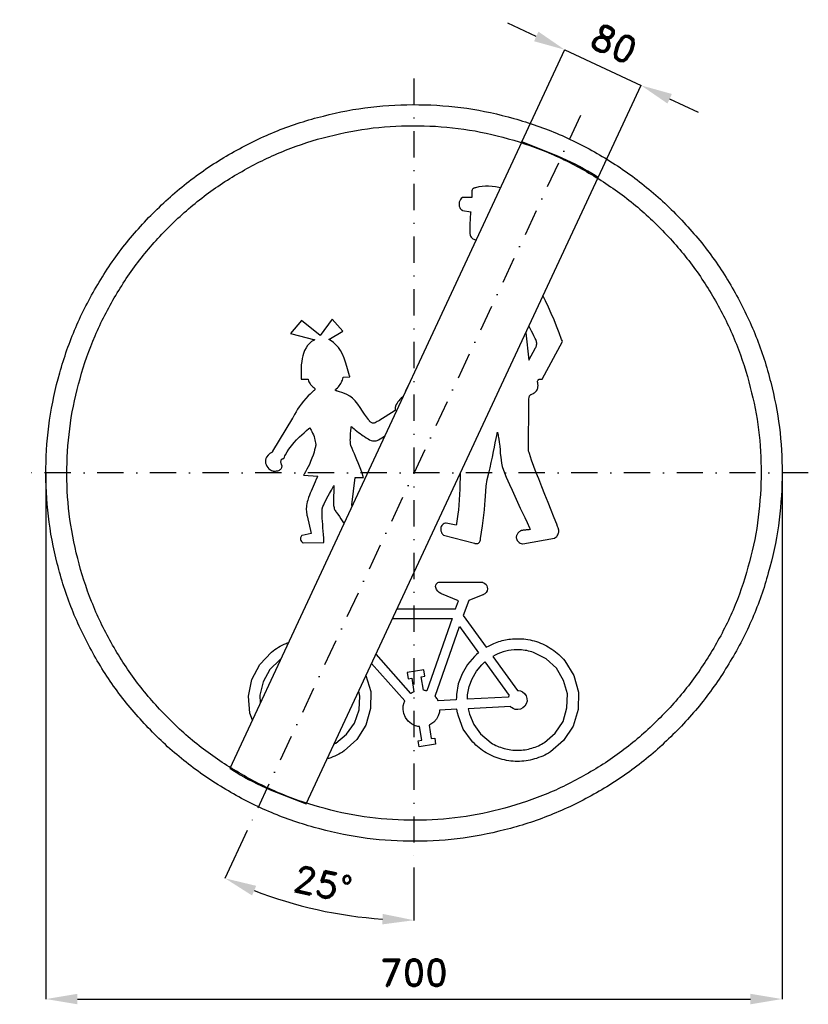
# Model space of a CAD drawing. Header units: millimetres. Extents: x -375 to 375, y -505 to 431.
import ezdxf

# ---------------------------------------------------------------- set-up
doc = ezdxf.new("R2010")
doc.units = ezdxf.units.MM
doc.header["$LTSCALE"] = 5
doc.linetypes.add('ČERCHOVANÁX2', pattern=[2, 1, -0.5, 0, -0.5])
doc.layers.add('Kóty', color=2, linetype='Continuous')
doc.layers.add('Značka', color=7, linetype='Continuous')
doc.styles.get("Standard").update_dxf_attribs({"font": 'romand.shx', "height": 25})
doc.dimstyles.get("Standard").update_dxf_attribs({"dimtxt": 25, "dimasz": 30, "dimexe": 0.18, "dimexo": 0.0625, "dimgap": 12.5, "dimtad": 1, "dimdec": 0, "dimzin": 0, "dimdsep": 46, "dimtxsty": 'Standard', "dimcen": 0.09, "dimadec": 0, "dimazin": 0, "dimtfac": 1, "dimtdec": 0, "dimtofl": 0, "dimtmove": 0, "dimatfit": 3, "dimfxl": 1, "dimtolj": 1, "dimtzin": 0, "dimarcsym": 0})

# ---------------------------------------------------------------- blocks, each defined once
blk = doc.blocks.new('*D2')
at = {"layer": 'Defpoints', "color": 0, "transparency": 16777216}
for p in [(-350.05, 0), (350, -4.58), (350, -500.03)]:
    blk.add_point(p, dxfattribs=at)
at = {"layer": 'Kóty', "color": 0, "lineweight": -2, "transparency": 16777216}
for p, q in [((-350.05, -0.06), (-350.05, -500.21)), ((350, -4.64), (350, -500.21)), ((-320.05, -500.03), (320, -500.03))]:
    blk.add_line(p, q, dxfattribs=at)
at = {"layer": 'Kóty', "color": 0, "transparency": 16777216}
for points in [[(-320.05, -495.03), (-320.05, -505.03), (-350.05, -500.03)], [(320, -495.03), (320, -505.03), (350, -500.03)]]:
    blk.add_solid(points, dxfattribs=at)
at = {"layer": 'Kóty', "color": 0, "transparency": 16777216, "insert": (-0.03, -475.03), "char_height": 25, "attachment_point": 5}
blk.add_mtext('\\A1;700', dxfattribs=at)
blk = doc.blocks.new('*D3')
at = {"layer": 'Defpoints', "color": 0, "transparency": 16777216}
for p in [(215.95, 368.33), (102.6, 314.6), (175.1, 280.77)]:
    blk.add_point(p, dxfattribs=at)
at = {"layer": 'Kóty', "color": 0, "lineweight": -2, "transparency": 16777216}
for p, q in [((116.27, 414.84), (89.08, 427.53)), ((102.63, 314.66), (143.53, 402.32)), ((175.13, 280.83), (216.03, 368.5)), ((243.14, 355.65), (270.32, 342.96))]:
    blk.add_line(p, q, dxfattribs=at)
at = {"layer": 'Kóty', "color": 0, "transparency": 16777216}
for points in [[(118.38, 419.37), (114.15, 410.31), (143.45, 402.16)], [(245.25, 360.18), (241.02, 351.12), (215.95, 368.33)]]:
    blk.add_solid(points, dxfattribs=at)
at = {"layer": 'Kóty', "color": 0, "transparency": 16777216, "insert": (190.27, 407.9), "char_height": 25, "attachment_point": 5, "rotation": 334.98787}
blk.add_mtext('\\A1;80', dxfattribs=at)
blk = doc.blocks.new('*D4')
at = {"layer": 'Defpoints', "color": 0, "transparency": 16777216}
for p in [(0, 375), (158.48, 339.87), (-158.48, -339.87), (0, -375), (-121.93, -407.27)]:
    blk.add_point(p, dxfattribs=at)
at = {"layer": 'Kóty', "color": 0, "lineweight": -2, "transparency": 16777216}
for p, q in [((-158.51, -339.92), (-179.74, -385.46)), ((0, -375.06), (0, -425.31))]:
    blk.add_line(p, q, dxfattribs=at)
blk.add_arc((0, 0), 425.13, 249.04403, 265.95597, dxfattribs=at)
at = {"layer": 'Kóty', "color": 0, "transparency": 16777216}
for points in [[(-154, -401.61), (-150.1, -392.41), (-179.67, -385.3)], [(-29.8, -419.07), (-30.16, -429.07), (0, -425.13)]]:
    blk.add_solid(points, dxfattribs=at)
at = {"layer": 'Kóty', "color": 0, "transparency": 16777216, "insert": (-86.6, -390.64), "char_height": 25, "attachment_point": 5, "rotation": 347.5}
blk.add_mtext('\\A1;25°', dxfattribs=at)

msp = doc.modelspace()

# ---------------------------------------------------------------- linework, layer by layer
at = {"layer": 'Kóty'}
msp.add_lwpolyline([(143.45, 402.16), (215.95, 368.33)], dxfattribs=at)
at = {"layer": 'Značka', "color": 6, "linetype": 'ČERCHOVANÁX2', "lineweight": 25, "ltscale": 5}
for p, q in [((0, 375), (0, -375)), ((158.48, 339.87), (-158.48, -339.87)), ((375, 0), (-375, 0))]:
    msp.add_line(p, q, dxfattribs=at)
at = {"layer": 'Značka', "color": 5}
for points in [[(350, 0), (350, -2.29), (350, -4.58, -0.032166), (346.5, -50.21, -0.035727), (336.9, -95, -0.036668), (321.8, -138.26, -0.034749), (300.8, -178.95, -0.034042), (275, -216.77, -0.034442), (244.2, -250.71, -0.034555), (209.5, -280.56, -0.034426), (171, -305.37, -0.034386), (129.7, -325.22, -0.034417), (86.2, -339.23, -0.034423), (41.2, -347.72, -0.034416), (-4.6, -349.97, -0.034417), (-50.2, -346.53, -0.034417), (-95, -336.86, -0.034422), (-138.2, -321.72, -0.034426), (-179, -300.79, -0.03442), (-216.8, -274.98, -0.034413), (-250.7, -244.23, -0.034403), (-280.6, -209.5, -0.034421), (-305.4, -171.02, -0.034408), (-325.2, -129.75, -0.034417), (-339.2, -86.15, -0.034422), (-347.7, -41.16, -0.034424), (-350, 4.58, -0.034419), (-346.5, 50.24, -0.034407), (-336.9, 95, -0.034408), (-321.7, 138.22, -0.034422), (-300.8, 178.95, -0.034412), (-275, 216.78, -0.034416), (-244.2, 250.71, -0.034411), (-209.5, 280.56, -0.03441), (-171, 305.37, -0.034413), (-129.8, 325.22, -0.034413), (-86.2, 339.23, -0.034418), (-41.2, 347.72, -0.034415), (4.6, 349.97, -0.034418), (50.2, 346.53, -0.034418), (95, 336.86, -0.034414), (138.2, 321.71, -0.034412), (179, 300.79, -0.034421), (216.8, 274.98, -0.034399), (250.7, 244.23, -0.034428), (280.6, 209.5, -0.034495), (305.4, 171.02, -0.034408), (325.2, 129.76, -0.034092), (339.2, 86.15, -0.032807), (347.5, 43.38, -0.034276), (350, 0)], [(330, 0), (330, -2.16), (330, -4.32, -0.032168), (326.7, -47.34, -0.035741), (317.6, -89.57, -0.03666), (303.4, -130.36, -0.034769), (283.6, -168.73, -0.034042), (259.3, -204.39, -0.034451), (230.3, -236.38, -0.034559), (197.5, -264.53, -0.034429), (161.2, -287.92, -0.034392), (122.3, -306.64, -0.034413), (81.2, -319.85, -0.034423), (38.8, -327.85, -0.034417), (-4.3, -329.97, -0.034415), (-47.4, -326.73, -0.034418), (-89.6, -317.61, -0.034421), (-130.3, -303.33, -0.034415), (-168.7, -283.6, -0.034423), (-204.4, -259.27, -0.034424), (-236.4, -230.27, -0.034421), (-264.5, -197.53, -0.034409), (-287.9, -161.25, -0.034412), (-306.6, -122.34, -0.034389), (-319.8, -81.23, -0.034393), (-327.9, -38.8, -0.034449), (-330, 4.32, -0.03444), (-326.7, 47.37, -0.03441), (-317.6, 89.58, -0.034427), (-303.3, 130.32, -0.034404), (-283.6, 168.73, -0.034412), (-259.3, 204.39, -0.034409), (-230.3, 236.38, -0.034409), (-197.5, 264.53, -0.034411), (-161.2, 287.92, -0.034421), (-122.3, 306.64, -0.034411), (-81.2, 319.85, -0.034423), (-38.8, 327.85, -0.034418), (4.3, 329.97, -0.034417), (47.4, 326.73, -0.034418), (89.6, 317.61, -0.034411), (130.3, 303.33, -0.03442), (168.7, 283.6, -0.034412), (204.4, 259.27, -0.034393), (236.4, 230.27, -0.034412), (264.5, 197.53, -0.03449), (287.9, 161.25, -0.034432), (306.6, 122.35, -0.034062), (319.8, 81.23, -0.032789), (327.7, 40.9, -0.034256), (330, 0)], [(175.1, 280.77), (172.2, 282.63), (169.2, 284.46, 0.036005), (136.7, 301.07), (102.6, 314.6), (-175.1, -280.78), (-172.2, -282.63), (-169.2, -284.46, 0.036004), (-136.7, -301.08), (-102.6, -314.6), (175.1, 280.77)], [(82.27, 271.02), (80.6, 271.44), (77.6, 271.98), (74.2, 272.36), (70.8, 272.5, 0.015202), (67.9, 272.44), (64.9, 272.21), (61.7, 271.77), (58.4, 271.1), (57.8, 270.95), (57.3, 270.8), (57.2, 270.79), (57.2, 270.78), (57.1, 270.75), (57, 270.72), (56.8, 270.61), (56.6, 270.47), (56.2, 270.23), (56, 269.94), (55.7, 269.58), (55.4, 269.18), (55.3, 268.8), (55.1, 268.41), (55.1, 267.93), (55, 267.45), (55.1, 267.35), (55.1, 267.26), (54.9, 261.87), (46.5, 261.93), (46.3, 261.82), (46.1, 261.69), (45, 260.87), (44.1, 259.8), (43.5, 258.69), (43.1, 257.48), (42.9, 256.07), (42.9, 254.65), (43.1, 253.46), (43.5, 252.31), (43.9, 251.45), (44.5, 250.68), (44.8, 250.4), (45, 250.15), (45.4, 249.9), (45.8, 249.7), (45.9, 249.63), (46.1, 249.57), (53.9, 248.28), (53.9, 247.99), (53.8, 247.71), (53.7, 245.69), (53.5, 243.67), (53.4, 241.74), (53.3, 239.82), (53.2, 237.89), (53.1, 235.97), (53.1, 234.43), (53, 232.89), (53, 230.97), (53, 229.04), (53.1, 227.43), (53.5, 225.86), (53.8, 225), (54.3, 224.21), (54.8, 223.63), (55.3, 223.13), (56, 222.62), (56.8, 222.2), (57.6, 221.85), (58.4, 221.56), (59.1, 221.34)], [(-81.1, 126.75), (-67.8, 134.7), (-77.7, 146.07), (-89.1, 130.6), (-106.9, 144.96), (-117.5, 132.43), (-94.3, 126.55), (-94.7, 126.39), (-95, 126.22), (-97.4, 124.86), (-99.5, 123.09), (-101.2, 121.11), (-102.7, 118.88), (-104, 116.3), (-105, 113.59), (-105.7, 111.15), (-106.3, 108.67), (-106.8, 105.77), (-107.2, 102.85), (-107.2, 102.31), (-107.3, 101.76), (-107.3, 89.25), (-100.6, 89.16), (-100.6, 88.98), (-100.6, 88.8), (-100.3, 87.66), (-99.9, 86.56), (-99.4, 85.67), (-98.9, 84.83), (-98.4, 84.08), (-97.8, 83.38), (-97.3, 82.86), (-96.8, 82.36), (-96.1, 81.75), (-95.4, 81.16), (-95, 80.86), (-94.7, 80.53), (-94.5, 80.35), (-94.4, 80.14), (-94.3, 80), (-94.3, 79.85), (-94.3, 79.71), (-94.3, 79.57), (-94.3, 79.43), (-94.3, 79.3), (-94.4, 79.18), (-94.4, 79.08), (-94.5, 78.95), (-94.6, 78.83), (-94.7, 78.8), (-94.7, 78.77), (-95.1, 78.44), (-95.5, 78.11), (-96.3, 77.43), (-97, 76.75), (-98.9, 75.02), (-100.7, 73.22), (-103, 70.75), (-105.2, 68.18), (-107.2, 65.51), (-109.2, 62.75), (-110.7, 60.47), (-112.1, 58.13), (-113.6, 55.58), (-114.9, 52.97), (-115.2, 52.5), (-115.4, 52.03), (-134.6, 20.54), (-134.6, 20.49), (-134.6, 20.44), (-134.7, 20.16), (-134.8, 19.91), (-135, 19.7), (-135.2, 19.53), (-135.4, 19.34), (-135.7, 19.18), (-136, 19.03), (-136.3, 18.88), (-136.6, 18.68), (-137, 18.46), (-138.8, 16.94), (-140.2, 15.02), (-140.8, 13.68), (-141.1, 12.26), (-141.2, 10.85), (-141.1, 9.44), (-140.7, 7.87), (-140, 6.39), (-139, 5.01), (-137.9, 3.83), (-137.2, 3.29), (-136.5, 2.82), (-135.6, 2.34), (-134.6, 1.96), (-134.3, 1.85), (-134, 1.75), (-133.7, 1.74), (-133.5, 1.74), (-133.1, 1.73, 0.00558), (-132.6, 1.73), (-131.6, 1.78), (-130.7, 1.89), (-129.6, 2.09), (-128.7, 2.4), (-127.9, 2.74), (-127.3, 3.17), (-126.8, 3.59), (-126.4, 4.09), (-126, 4.56), (-125.8, 5.07), (-125.6, 5.69), (-125.4, 6.34), (-125.4, 6.5), (-125.4, 6.67), (-125.4, 6.74), (-125.5, 6.81), (-125.5, 6.96), (-125.6, 7.11), (-125.8, 7.47), (-125.9, 7.84), (-126.1, 8.33), (-126.3, 8.83), (-126.4, 9.34), (-126.5, 9.87), (-126.5, 10.31), (-126.5, 10.75), (-126.4, 11.35), (-126.3, 11.94), (-126.2, 12.34), (-126, 12.7), (-125.8, 12.93), (-125.6, 13.13), (-125.4, 13.29), (-125.1, 13.42), (-124.8, 13.53), (-124.5, 13.62), (-124.2, 13.69), (-123.9, 13.75), (-123.8, 13.76), (-123.8, 13.77), (-123.5, 14.37), (-123.2, 14.97), (-122.7, 16.14), (-122.1, 17.29), (-120.6, 19.99), (-118.9, 22.6), (-116.6, 25.76), (-114.1, 28.77), (-111.6, 31.54), (-108.9, 34.18), (-106.8, 36.2), (-104.6, 38.17), (-102.3, 40.21), (-99.9, 42.25), (-99.5, 42.61), (-99.1, 42.97), (-99, 42.76), (-98.9, 42.55), (-98.6, 42.12), (-98.3, 41.69), (-97.7, 40.56), (-97.1, 39.42), (-96.4, 37.82), (-95.7, 36.18), (-95.1, 34.49), (-94.6, 32.78), (-94.2, 31.38), (-93.9, 29.97), (-93.7, 28.48), (-93.5, 26.97), (-93.5, 26.7), (-93.5, 26.44), (-93.5, 26.03), (-93.6, 25.62), (-93.8, 24.78), (-94, 23.95), (-94.5, 21.82), (-95.1, 19.71), (-96, 16.81), (-97.1, 13.94), (-98.3, 11.01), (-99.5, 8.12), (-100.7, 5.8), (-101.8, 3.5), (-103.1, 1.08), (-104.5, -1.31), (-104.8, -1.73), (-105, -2.15), (-91.6, -3.1), (-91.7, -3.43), (-91.9, -3.76), (-93, -6.07), (-94.1, -8.4), (-95.1, -10.63), (-96, -12.87), (-97, -15.13), (-97.9, -17.4), (-98.6, -19.25), (-99.3, -21.1), (-100.3, -23.44), (-101.1, -25.82), (-101.6, -27.52), (-102, -29.25), (-102.2, -30.7), (-102.3, -32.17), (-102.4, -33.67), (-102.4, -35.18), (-102.3, -36.43), (-102.2, -37.67), (-102, -39.05), (-101.8, -40.43), (-101.7, -40.68), (-101.7, -40.92), (-97.9, -57.55), (-106.4, -59.36), (-106.5, -59.43), (-106.6, -59.5), (-107.1, -59.91), (-107.4, -60.41), (-107.7, -61.03), (-107.9, -61.68), (-107.9, -62.56), (-107.8, -63.44), (-107.5, -64.29), (-107.1, -65.07), (-106.8, -65.48), (-106.5, -65.84), (-106.1, -66.12), (-105.7, -66.33), (-105.6, -66.38), (-105.4, -66.42), (-85.9, -66.19), (-85.9, -65.71), (-85.9, -65.24), (-85.9, -61.9), (-86.1, -58.56), (-86.3, -55.37), (-86.6, -52.18), (-86.8, -48.99), (-87, -45.79), (-87.2, -43.23), (-87.3, -40.66), (-87.4, -37.94), (-87.4, -35.21), (-87.4, -34.73), (-87.4, -34.24), (-87.3, -33.86), (-87.1, -33.48), (-86.9, -32.72), (-86.6, -31.98), (-85.9, -30.17), (-85.1, -28.4), (-84, -26.15), (-82.8, -23.93), (-81.6, -21.78), (-80.4, -19.65), (-79.4, -17.95), (-78.4, -16.25), (-77.4, -14.41), (-76.4, -12.55), (-76.2, -12.22), (-76.1, -11.88), (-76.4, -28.24), (-76.4, -28.42), (-76.4, -28.6), (-76.4, -29.78), (-76.4, -30.96), (-76.2, -31.95), (-76, -32.92), (-75.8, -33.79), (-75.5, -34.63), (-75.2, -35.24), (-74.9, -35.83), (-74.4, -36.51), (-73.9, -37.16), (-72.4, -39.33), (-70.9, -41.56), (-69.7, -43.47), (-68.4, -45.37), (-67.2, -47.32), (-66.62, -48.19)], [(64.8, -103.87), (65.1, -103.93), (65.4, -104), (66.5, -104.39), (67.4, -105.01), (68.5, -106), (69.3, -107.22), (69.7, -108.58), (69.9, -110.02), (69.5, -111.94), (68.5, -113.66), (67.4, -114.83), (66.1, -115.68), (65.7, -115.85), (65.4, -116), (52, -121.1), (46.9, -135.64), (68.6, -165.75), (71.5, -164.18), (74.5, -162.7, -0.060276), (87, -158.6, -0.060617), (100.2, -157.57, -0.075326), (116.4, -160.25, -0.075228), (131.2, -167.59, -0.075133), (143.4, -178.57), (151.9, -192.67), (156.4, -208.52), (156, -224.98), (151.3, -240.75), (142.1, -254.44), (129.7, -265.19, -0.074624), (114.6, -271.84, -0.074527), (98.3, -274.23, -0.074762), (82, -271.75, -0.074643), (67, -265.02, -0.073282), (54.6, -254.2), (46.9, -243.38), (42.2, -231.13), (41.5, -227.91), (40.8, -224.67), (24.4, -225.49), (24.3, -226.4), (24.2, -227.3), (23.1, -230.79), (21.3, -233.97), (18.9, -236.75), (15.9, -238.87), (15.1, -239.31), (14.3, -239.71), (16.3, -252.49), (19.7, -251.95), (20.6, -257.93), (5, -260.45), (4, -254.47), (7.4, -253.93), (5.3, -241.15), (4.5, -241.04), (3.7, -240.9), (0.5, -239.98), (-2.4, -238.43), (-5.5, -235.83), (-8, -232.52), (-9.6, -228.76), (-10.3, -224.71), (-10.2, -221.41), (-9.4, -218.24), (-9.1, -217.47), (-8.8, -216.71), (-40.33, -181.1)], [(-153.68, -234.86), (-156, -228.45), (-157.4, -212.32), (-154.1, -196.48), (-146.7, -182.06), (-135.5, -170.37, -0.073365), (-121.7, -162.04, -0.011491), (-119.28, -161.1)], [(98.3, -206.8), (98.8, -206.81), (99.3, -206.84), (101.3, -207.25), (103.2, -208.14), (105.2, -209.76), (106.6, -211.9), (107.4, -214.34), (107.5, -216.92), (106.8, -219.41), (105.5, -221.61), (103.6, -223.37), (101.3, -224.5), (98.8, -224.97, -0.073363), (96.2, -224.69), (94.3, -223.99), (92.6, -222.83), (92.2, -222.48), (91.9, -222.12), (51.5, -224.14), (52.1, -226.75), (52.7, -229.35), (56.8, -239.2), (63.1, -247.87), (73.3, -256.49, 0.074621), (85.6, -261.76, 0.074533), (98.9, -263.62, 0.074054), (112.1, -261.54, 0.073867), (124.2, -256.06), (134.3, -247.28), (141.7, -236.15), (145.5, -223.36), (145.9, -210), (142.3, -197.12), (135.5, -185.64), (125.6, -176.64), (113.7, -170.58, 0.072637), (100.6, -168.19, 0.060054), (89.8, -168.8, 0.065373), (79.7, -172), (77.3, -173.15), (74.9, -174.38), (98.3, -206.8)], [(-126.67, -176.94, 0.007162), (-127.7, -177.71), (-137.1, -186.91), (-143.5, -198.42), (-146.6, -211.19), (-146.25, -218.92)], [(-45.71, -192.63), (-41.2, -207.85), (-41.4, -224.04), (-45.8, -239.64), (-54.4, -253.31), (-66.4, -264.23, -0.073312), (-80.9, -271.27, -0.008254), (-82.65, -271.84, -0.008254)], [(-76.08, -257.74, 0.010709), (-74.4, -256.77), (-64.2, -248.41), (-56.6, -237.69), (-52.3, -225.24), (-51.5, -212.13), (-52.58, -207.36)]]:
    msp.add_lwpolyline(points, format="xyb", dxfattribs=at)
for points in [[(44.01, -0.28), (43.8, -4.42), (43.7, -10.47), (43.6, -15.52), (43.3, -20.57), (43.1, -25.68), (42.7, -30.79), (42.3, -34.95), (41.8, -39.1), (41.2, -43.62), (40.4, -48.12), (40.3, -48.93), (40.1, -49.74), (30.5, -47.68), (30.2, -47.72), (30, -47.76), (28.8, -48.07), (27.8, -48.62), (27, -49.23), (26.4, -49.99), (25.9, -50.82), (25.6, -51.73), (25.4, -52.85), (25.4, -53.99), (25.6, -55.16), (26, -56.28), (26.3, -56.97), (26.7, -57.62), (27.1, -58.19), (27.6, -58.71), (27.8, -58.88), (28, -59.04), (57.6, -66.88), (57.8, -66.93), (57.9, -66.97), (58.8, -67.15), (59.7, -67.2), (60.3, -67.15), (60.8, -67.01), (61.3, -66.81), (61.7, -66.52), (62.1, -66.15), (62.4, -65.72), (62.7, -65.18), (62.9, -64.62), (63.2, -63.44), (63.4, -62.24), (64.3, -56.32), (65.2, -50.42), (65.9, -45.35), (66.5, -40.27), (67, -35.18), (67.5, -30.1), (67.8, -26.1), (68, -22.1), (68.2, -17.28), (68.5, -12.49), (69.7, -6.34), (71.3, -0.24), (72.5, 4.87), (73.5, 10), (74.5, 15.13), (75.6, 20.26), (76.4, 24.37), (77.3, 28.47), (78.1, 32.83), (79, 37.19), (79.2, 37.96), (79.3, 38.73), (79.5, 38.11), (79.6, 37.5), (79.9, 36.29), (80.2, 35.08), (80.7, 32.16), (81.1, 29.23), (81.5, 25.55), (81.9, 21.85), (82.1, 18.34), (82.5, 14.83), (82.8, 12.11), (83.2, 9.4), (84, 6.06), (85, 2.78), (87.6, -4.14), (90.7, -10.91), (93.3, -16.52), (95.8, -22.13), (98.4, -27.74), (101.1, -33.33), (103.2, -37.83), (105.3, -42.34), (107.6, -47.2), (109.8, -52.07), (110.2, -52.93), (110.6, -53.8), (110.5, -53.82), (110.3, -53.84), (110.1, -53.87), (109.8, -53.9), (109.2, -53.98), (108.5, -54.05), (107.7, -54.14), (106.8, -54.23), (106, -54.32), (105.2, -54.4), (104.5, -54.48), (103.8, -54.55), (103.1, -54.64), (102.3, -54.73), (102.2, -54.75), (102, -54.76), (101.9, -54.83), (101.8, -54.89), (101.5, -55.02), (101.2, -55.16), (100.7, -55.52), (100.1, -55.94), (99.5, -56.51), (98.9, -57.15), (98.4, -57.77), (98, -58.44), (97.7, -59), (97.5, -59.59), (97.4, -60.11), (97.3, -60.64), (97.3, -61.53), (97.5, -62.41), (97.8, -63.29), (98.2, -64.12), (98.7, -64.93), (99.4, -65.64), (100.1, -66.23), (101, -66.71), (102, -67.15), (103.1, -67.43), (103.3, -67.47), (103.5, -67.5), (133.7, -61.95), (133.8, -61.87), (134, -61.79), (134.9, -61.2), (135.7, -60.48), (136.3, -59.73), (136.8, -58.9), (137.2, -57.99), (137.5, -57.04), (137.6, -56.21), (137.7, -55.38), (137.6, -54.42), (137.5, -53.48), (137.5, -53.3), (137.4, -53.13), (137, -52.04), (136.6, -50.94), (135.7, -48.74), (134.9, -46.55), (132.7, -41), (130.5, -35.46), (127.5, -28.01), (124.5, -20.56), (121.5, -13.12), (118.6, -5.67), (116.3, 0.22), (114.1, 6.12), (111.9, 12.26), (109.7, 18.44), (109.4, 19.51), (109, 20.58), (109.3, 68.98), (109.3, 69.19), (109.3, 69.41), (109.3, 70.58), (109.4, 71.75), (109.5, 72.3), (109.7, 72.83), (109.8, 73.13), (110, 73.42), (110.2, 73.67), (110.4, 73.9), (110.7, 74.17), (111.1, 74.39), (111.5, 74.64), (112, 74.85), (112.7, 75.16), (113.5, 75.45), (113.7, 75.52), (113.8, 75.59), (113.9, 75.67), (114, 75.76), (114.2, 75.93), (114.3, 76.09), (114.8, 76.51), (115.2, 76.92), (115.9, 77.53), (116.5, 78.18), (117, 78.97), (117.5, 79.84), (117.8, 80.7), (117.9, 81.61), (118, 83.1), (117.9, 84.6), (117.7, 85.64), (117.6, 86.69), (117.6, 87.2), (117.7, 87.7), (117.8, 87.99), (118, 88.26), (118.2, 88.5), (118.4, 88.7), (118.7, 88.88), (118.9, 89.01), (119.4, 89.14), (119.8, 89.21), (120.2, 89.25), (120.6, 89.25), (121.1, 89.22), (121.5, 89.17), (121.7, 89.14), (121.9, 89.12), (141.1, 124.97), (140.8, 125.86), (140.4, 126.74), (138.1, 133.07), (135.6, 139.36), (133.2, 145.46), (130.6, 151.52), (128, 157.53), (125.2, 163.48), (122.9, 168.12), (122.72, 168.47)], [(106.25, 133.16), (109.2, 107.17), (115.6, 118.9), (115.7, 119.03), (115.8, 119.16), (116.1, 120.02), (116.4, 120.91), (116.6, 121.74), (116.7, 122.59), (116.7, 123.46), (116.6, 124.32), (116.4, 125.06), (116.2, 125.77), (115.8, 126.76), (115.3, 127.72), (114.1, 130.16), (112.9, 132.6), (111.9, 134.59), (110.9, 136.55), (109.8, 138.46), (109.2, 139.49)], [(-10.28, 72.59), (-11, 72), (-12.2, 70.91), (-13.4, 69.77), (-14.5, 68.56), (-15.4, 67.5), (-16.1, 66.38), (-16.9, 65.03), (-17.5, 63.61), (-17.6, 63.34), (-17.7, 63.07), (-17.7, 63.04), (-17.7, 63.01), (-17.7, 62.95), (-17.7, 62.89), (-17.7, 62.68), (-17.8, 62.47), (-17.8, 62.11), (-17.8, 61.74), (-17.8, 61.32), (-17.8, 60.9), (-17.8, 60.56), (-17.8, 60.21), (-17.8, 59.87), (-17.8, 59.53), (-17.8, 59.47), (-17.8, 59.41), (-33.5, 49.54), (-33.7, 49.44), (-33.8, 49.35), (-34.9, 48.73), (-35.9, 48.14), (-36.8, 47.72), (-37.8, 47.41), (-38.4, 47.29), (-39, 47.26), (-39.6, 47.34), (-40.2, 47.52), (-40.7, 47.79), (-41.2, 48.13), (-41.7, 48.65), (-42.2, 49.25), (-42.3, 49.42), (-42.4, 49.58), (-42.9, 50.2), (-43.4, 50.81), (-44.3, 52), (-45.2, 53.21), (-47.1, 56), (-49, 58.84), (-51.2, 62.2), (-53.5, 65.49), (-55.8, 68.41), (-58.5, 71.03), (-61.1, 72.98), (-63.9, 74.6), (-67.7, 76.27), (-71.7, 77.47), (-72.6, 77.67), (-73.4, 77.87), (-73.5, 77.88), (-73.5, 77.9), (-73.6, 77.93), (-73.7, 77.97), (-73.9, 78.05), (-74.1, 78.15), (-74.3, 78.25), (-74.5, 78.36), (-74.5, 78.44), (-74.6, 78.53), (-74.7, 78.63), (-74.7, 78.73), (-74.7, 78.84), (-74.7, 78.95), (-74.6, 79.08), (-74.6, 79.2), (-74.5, 79.31), (-74.4, 79.42), (-74.1, 79.65), (-73.9, 79.86), (-72.9, 80.8), (-71.9, 81.84), (-71.1, 82.86), (-70.3, 83.92), (-69.6, 85), (-68.9, 86.13), (-68.5, 87.18), (-68.1, 88.26), (-67.7, 89.44), (-67.4, 90.65), (-67.4, 90.85), (-67.4, 91.05), (-60.9, 91.18), (-61.1, 91.82), (-61.3, 92.44), (-62.6, 96.82), (-63.8, 101.2), (-65, 105.23), (-66.3, 109.2), (-67.9, 112.94), (-69.9, 116.5), (-71.7, 119.16), (-73.9, 121.59), (-76.7, 124.06), (-79.8, 126.08), (-80.5, 126.42), (-81.1, 126.75)], [(-3.95, 86.17), (-6.9, 80.44), (-7.6, 78.97), (-8.4, 77.5), (-8.12, 77.23)], [(-58.77, -31.37), (-58.8, -31.31), (-59, -30.89), (-59.2, -30.46), (-55.9, -4.41), (-48, -4.45), (-48.2, -3.97), (-48.3, -3.49), (-49.4, -0.13), (-50.6, 3.19), (-51.8, 6.34), (-53, 9.47), (-54.3, 12.6), (-55.6, 15.71), (-56.7, 18.21), (-57.7, 20.7), (-58.9, 23.37), (-60, 26.03), (-60.2, 26.51), (-60.5, 26.98), (-60.5, 27.23), (-60.5, 27.48), (-60.5, 27.99), (-60.5, 28.5), (-60.5, 29.78), (-60.6, 31.07), (-60.5, 32.81), (-60.5, 34.56), (-60.4, 36.3), (-60.3, 38.04), (-60.1, 39.41), (-60, 40.78), (-59.8, 42.2), (-59.6, 43.61), (-59.6, 43.86), (-59.5, 44.1), (-59.3, 43.9), (-59.1, 43.7), (-58.6, 43.3), (-58.2, 42.91), (-57, 41.94), (-55.9, 40.99), (-54.4, 39.75), (-52.8, 38.55), (-51.2, 37.39), (-49.6, 36.26), (-48.4, 35.38), (-47.1, 34.53), (-45.4, 33.51), (-43.7, 32.5), (-42.2, 31.59), (-40.6, 30.85), (-39.5, 30.52), (-38.4, 30.37), (-37.2, 30.37), (-36.1, 30.54), (-34.9, 30.89), (-33.7, 31.39), (-32.1, 32.31), (-30.6, 33.34), (-28.1, 35.05), (-27.64, 35.36)], [(-16.12, -129.19), (39.5, -129.19), (42.2, -121.49), (26.2, -114.85), (25.8, -114.68), (25.4, -114.5), (24, -113.62), (22.8, -112.49), (21.5, -110.85), (20.8, -108.93), (20.6, -107.82), (20.7, -106.71), (21.2, -105.68), (21.9, -104.82), (22.7, -104.29), (23.5, -103.97), (23.7, -103.92), (23.9, -103.87), (64.8, -103.87)], [(-20.36, -138.28), (36.4, -138.28), (12.3, -207.22), (12.2, -207.17), (12, -207.12), (11.3, -206.94), (10.6, -206.79), (10, -206.66), (9.3, -206.56), (9.1, -206.54), (8.9, -206.52), (6.9, -193.74), (10.2, -193.2), (9.3, -187.22), (-6.4, -189.75), (-5.5, -195.72), (-2.1, -195.18)], [(43.2, -146.1), (61.2, -170.99), (59.3, -172.68), (57.5, -174.41), (50.9, -182.12), (45.7, -190.96), (42.1, -200.51), (40.4, -210.52), (40.3, -213.06), (40.2, -215.61), (22.9, -216.47), (22.8, -216.25), (22.7, -216.03), (22.2, -215.15), (21.7, -214.3), (21.1, -213.47), (20.5, -212.69), (20.3, -212.5), (20.2, -212.31), (43.2, -146.1)], [(-2.1, -195.18), (0, -207.97), (-0.2, -208.03), (-0.3, -208.1), (-0.9, -208.4), (-1.5, -208.72), (-2.1, -209.06), (-2.6, -209.42), (-2.8, -209.51), (-2.9, -209.61), (-36.13, -172.09)], [(90.5, -211.52), (90.5, -211.6), (90.4, -211.67), (90.3, -211.99), (90.1, -212.31), (90, -212.63), (89.9, -212.96), (89.8, -213.04), (89.8, -213.12), (50.8, -215.08), (50.9, -213.06), (51, -211.05), (52.5, -203.13), (55.3, -195.55), (59.3, -188.5), (64.5, -182.36), (65.9, -180.97), (67.4, -179.61), (90.5, -211.52)]]:
    msp.add_lwpolyline(points, dxfattribs=at)

# ---------------------------------------------------------------- dimensions: what is measured, and where the dimension line sits
at = {"layer": 'Kóty'}
dim = msp.add_aligned_dim(p1=(102.6, 314.6), p2=(175.1, 280.77), distance=96.62, dimstyle='Standard', dxfattribs=at)
dim.commit()
dim.dimension.update_dxf_attribs({"geometry": '*D3', "text_midpoint": (190.27, 407.9)})
dim = msp.add_angular_dim_2l(base=(-121.93, -407.27), line1=((0, 375), (0, -375)), line2=((158.48, 339.87), (-158.48, -339.87)), dimstyle='Standard', dxfattribs=at)
dim.commit()
dim.dimension.update_dxf_attribs({"geometry": '*D4', "text_midpoint": (-86.6, -390.64)})
dim = msp.add_linear_dim(base=(350, -500.03), p1=(-350.05, 0), p2=(350, -4.58), dimstyle='Standard', dxfattribs=at)
dim.commit()
dim.dimension.update_dxf_attribs({"geometry": '*D2', "text_midpoint": (-0.03, -475.03)})

doc.saveas('drawing.dxf')
